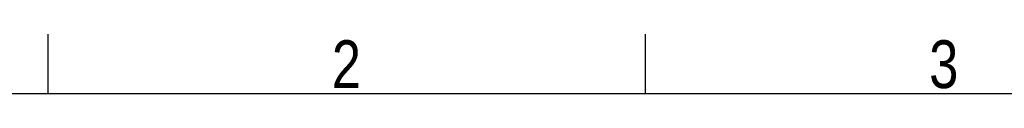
# Model space of a CAD drawing. Header units: millimetres. Extents: x 0 to 420, y 0 to 297.
# Tile 14 of 19: x 54 to 140, y 292 to 297. Entities that reach past the tile are written whole.
import ezdxf

# ---------------------------------------------------------------- set-up
doc = ezdxf.new("R2010")
doc.units = ezdxf.units.MM
doc.layers.add('CARTIGLIO', color=140, linetype='Continuous')
doc.styles.add('SLDTEXTSTYLE2', font='TXT', dxfattribs={"width": 0.821468})

msp = doc.modelspace()

# ---------------------------------------------------------------- linework, layer by layer
at = {"layer": 'CARTIGLIO', "linetype": 'Continuous'}
for p, q in [((56.92228, 291.82257), (56.92228, 296.99679)), ((108.66444, 291.82257), (108.66444, 296.99679)), ((414.8274, 291.82257), (5.18012, 291.82257))]:
    msp.add_line(p, q, dxfattribs=at)

# ---------------------------------------------------------------- texts
at = {"layer": 'CARTIGLIO', "char_height": 4.13937, "attachment_point": 2, "style": 'SLDTEXTSTYLE2'}
for s, insert in [('2', (82.7497, 296.46286)), ('3', (134.49186, 296.46286))]:
    msp.add_mtext(s, dxfattribs=dict(at, insert=insert))

doc.saveas('drawing.dxf')
